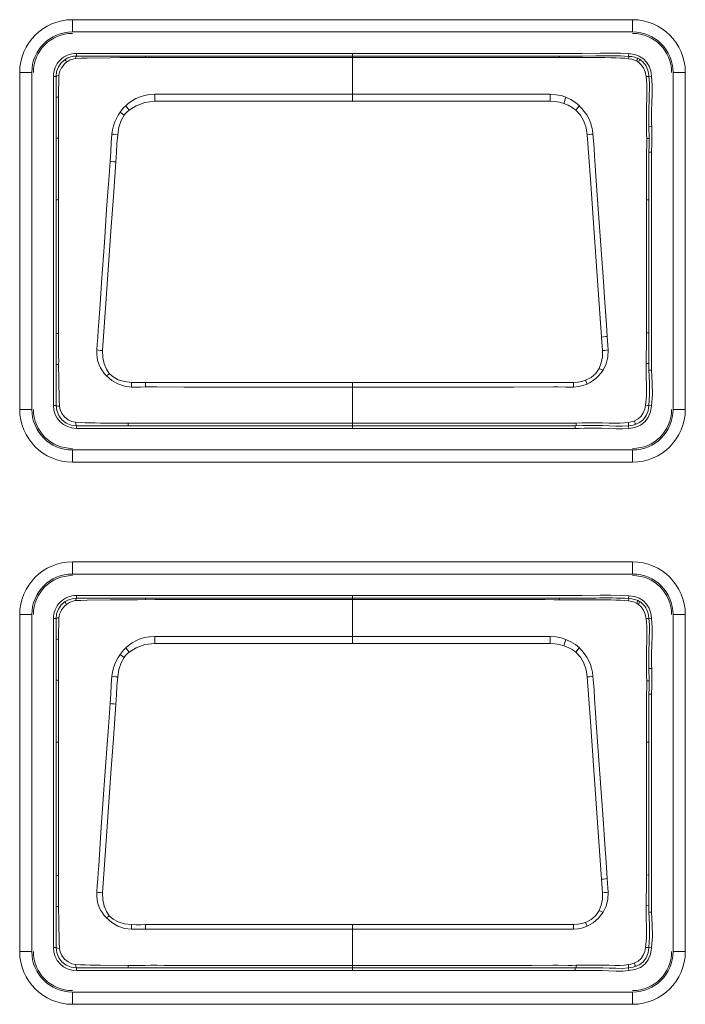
# Model space of a CAD drawing. Header units: millimetres. Extents: x 3925 to 5043, y -86 to 778.
# Tile 94 of 256: x 4301.56 to 4305.66, y 10.78 to 16.84. Entities that reach past the tile are written whole.
import ezdxf

# ---------------------------------------------------------------- set-up
doc = ezdxf.new("R2010")
doc.units = ezdxf.units.MM
doc.header["$LTSCALE"] = 46.255
doc.layers.add('A70-LETO-KEYDXF_CONTINUOUS_LINE', color=7, linetype='CONTINUOUS')
doc.layers.add('H30K-REAR-CODXF_CONTINUOUS_LINE', color=7, linetype='CONTINUOUS')

msp = doc.modelspace()

# ---------------------------------------------------------------- linework, layer by layer
at = {"layer": 'A70-LETO-KEYDXF_CONTINUOUS_LINE', "color": 7, "linetype": 'Continuous', "lineweight": 0}
for p, q in [((4301.9089, 16.614), (4301.9089, 16.6306)), ((4301.9089, 16.6306), (4304.3806, 16.6306)), ((4302.3336, 16.6051), (4302.3339, 16.6139)), ((4303.6088, 16.6306), (4303.6088, 16.3791)), ((4304.3806, 16.6306), (4304.4458, 16.6306)), ((4304.881, 16.6136), (4304.8811, 16.6048)), ((4305.3101, 16.6289), (4305.3087, 16.6123)), ((4302.558, 16.6053), (4304.7958, 16.6052)), ((4304.7958, 16.6052), (4304.8498, 16.6051)), ((4301.7668, 16.4886), (4301.7668, 14.4636)), ((4301.7668, 16.4886), (4301.7834, 16.4886)), ((4301.7835, 16.1088), (4301.7834, 16.4886)), ((4305.4342, 16.4886), (4305.4508, 16.4905)), ((4302.4157, 16.3794), (4302.3909, 16.379)), ((4302.3923, 16.336), (4302.3909, 16.379)), ((4302.5989, 16.3792), (4302.4917, 16.3791)), ((4302.9384, 16.379), (4302.5989, 16.3792)), ((4303.0074, 16.3791), (4302.9384, 16.379)), ((4303.153, 16.3791), (4303.0074, 16.3791)), ((4303.4324, 16.3791), (4303.153, 16.3791)), ((4303.6529, 16.3791), (4303.4324, 16.3791)), ((4303.6088, 16.3791), (4303.6088, 16.336)), ((4303.7851, 16.3791), (4303.6529, 16.3791)), ((4304.3457, 16.379), (4304.2791, 16.379)), ((4304.7511, 16.3791), (4304.3457, 16.379)), ((4304.8268, 16.379), (4304.8254, 16.336)), ((4302.2332, 16.2811), (4302.2123, 16.3081)), ((4302.3923, 16.336), (4304.8254, 16.336)), ((4304.9095, 16.322), (4304.9227, 16.3609)), ((4304.9845, 16.2811), (4305.0053, 16.3082)), ((4301.7982, 16.2562), (4301.7981, 16.163)), ((4302.2035, 16.2501), (4302.1784, 16.2685)), ((4301.7981, 16.163), (4301.798, 16.0283)), ((4305.4507, 16.1815), (4305.4341, 16.1813)), ((4301.798, 16.1089), (4301.7835, 16.1088)), ((4301.7835, 14.7163), (4301.7835, 16.1088)), ((4305.4196, 16.0018), (4305.4202, 16.0852)), ((4305.4202, 16.0852), (4305.4202, 16.1056)), ((4305.4347, 16.1055), (4305.4202, 16.1056)), ((4301.798, 16.0283), (4301.7977, 15.7563)), ((4305.4196, 15.9343), (4305.4196, 16.0018)), ((4305.4508, 16.0225), (4305.4341, 16.0226)), ((4305.42, 15.728), (4305.4196, 15.9343)), ((4305.4342, 15.728), (4305.4339, 15.926)), ((4305.1076, 15.8768), (4305.1184, 15.7296)), ((4305.4508, 15.8232), (4305.4509, 15.2244)), ((4301.7977, 15.729), (4301.7835, 15.729)), ((4301.7977, 15.7563), (4301.7977, 15.729)), ((4301.7977, 15.729), (4301.7978, 15.1812)), ((4305.1184, 15.7296), (4305.1381, 15.4489)), ((4305.42, 15.4948), (4305.42, 15.728)), ((4305.4342, 15.728), (4305.42, 15.728)), ((4305.4342, 15.6581), (4305.4342, 15.728)), ((4302.0808, 15.4654), (4302.095, 15.6687)), ((4302.0633, 15.2201), (4302.0808, 15.4654)), ((4305.4509, 15.2244), (4305.4506, 14.9994)), ((4305.4192, 14.8631), (4305.4192, 14.998)), ((4305.4506, 14.9994), (4305.4507, 14.9355)), ((4305.172, 14.9592), (4305.1773, 14.8885)), ((4305.4341, 14.9104), (4305.4192, 14.9102)), ((4305.4507, 14.9355), (4305.4509, 14.8833)), ((4301.7985, 14.9062), (4301.7835, 14.9062)), ((4301.7982, 14.8603), (4301.7985, 14.9062)), ((4305.419, 14.8473), (4305.4192, 14.8631)), ((4305.417, 14.7213), (4305.4173, 14.7527)), ((4305.4173, 14.7527), (4305.4178, 14.7842)), ((4301.7834, 14.4636), (4301.7835, 14.7163)), ((4301.7994, 14.7163), (4301.7835, 14.7163)), ((4301.7994, 14.7163), (4301.8004, 14.622)), ((4305.4329, 14.7216), (4305.417, 14.7213)), ((4305.4501, 14.6811), (4305.4334, 14.6807)), ((4305.0437, 14.6185), (4305.0532, 14.5946)), ((4302.2487, 14.6047), (4302.2476, 14.5767)), ((4302.3338, 14.605), (4302.334, 14.577)), ((4303.4406, 14.5767), (4303.7927, 14.5767)), ((4303.6088, 14.6047), (4303.6088, 14.3382)), ((4303.7927, 14.5767), (4304.4752, 14.5767)), ((4304.4752, 14.5767), (4304.5997, 14.5765)), ((4304.5997, 14.5765), (4304.8475, 14.5771)), ((4304.8475, 14.5771), (4304.8734, 14.5771)), ((4304.9701, 14.5767), (4304.9689, 14.6047)), ((4301.7834, 14.4636), (4301.7668, 14.4636)), ((4305.4507, 14.4614), (4305.4343, 14.4635)), ((4301.9088, 14.3381), (4303.7524, 14.3382)), ((4301.9088, 14.3216), (4301.9088, 14.3381)), ((4301.9088, 14.3216), (4304.0927, 14.3216)), ((4302.9475, 14.3542), (4302.5592, 14.354)), ((4303.4482, 14.3542), (4302.9475, 14.3542)), ((4303.6088, 14.3382), (4303.6088, 14.3216)), ((4303.7524, 14.3382), (4304.3104, 14.3383)), ((4304.0927, 14.3216), (4304.439, 14.3216)), ((4304.3104, 14.3383), (4304.6619, 14.3381)), ((4304.439, 14.3216), (4304.6808, 14.3215)), ((4304.6619, 14.3381), (4304.8026, 14.3384)), ((4304.6808, 14.3215), (4304.811, 14.3217)), ((4304.811, 14.3217), (4304.8793, 14.3217)), ((4304.9796, 14.3384), (4305.0277, 14.3392)), ((4304.9799, 14.3217), (4304.9796, 14.3384)), ((4304.9862, 14.3545), (4304.9864, 14.3385)), ((4305.3089, 14.3382), (4305.3108, 14.3217)), ((4301.9089, 13.2765), (4301.9089, 13.2931)), ((4301.9089, 13.2931), (4304.3806, 13.2931)), ((4302.3336, 13.2676), (4302.3339, 13.2764)), ((4303.6088, 13.2931), (4303.6088, 13.0416)), ((4304.3806, 13.2931), (4304.4458, 13.2931)), ((4304.881, 13.2761), (4304.8811, 13.2673)), ((4304.881, 13.2761), (4304.939, 13.2759)), ((4305.3101, 13.2914), (4305.3087, 13.2748)), ((4302.5578, 13.2678), (4304.7958, 13.2677)), ((4304.7958, 13.2677), (4304.8498, 13.2676)), ((4305.4342, 13.1511), (4305.4508, 13.153)), ((4301.7668, 13.1511), (4301.7668, 11.1261)), ((4301.7668, 13.1511), (4301.7834, 13.1511)), ((4301.7835, 12.7713), (4301.7834, 13.1511)), ((4302.4157, 13.0419), (4302.3909, 13.0415)), ((4302.3923, 12.9985), (4302.3909, 13.0415)), ((4302.5989, 13.0417), (4302.4917, 13.0416)), ((4302.9384, 13.0415), (4302.5989, 13.0417)), ((4303.0074, 13.0416), (4302.9384, 13.0415)), ((4303.153, 13.0416), (4303.0074, 13.0416)), ((4303.4324, 13.0416), (4303.153, 13.0416)), ((4303.6529, 13.0416), (4303.4324, 13.0416)), ((4303.6088, 13.0416), (4303.6088, 12.9985)), ((4303.7851, 13.0416), (4303.6529, 13.0416)), ((4304.3457, 13.0415), (4304.2791, 13.0415)), ((4304.7511, 13.0416), (4304.3457, 13.0415)), ((4304.8268, 13.0415), (4304.8254, 12.9985)), ((4302.3923, 12.9985), (4304.8254, 12.9985)), ((4304.9095, 12.9845), (4304.9227, 13.0234)), ((4304.9845, 12.9436), (4305.0053, 12.9707)), ((4301.7982, 12.9187), (4301.7981, 12.8255)), ((4302.2035, 12.9126), (4302.1784, 12.931)), ((4302.2332, 12.9436), (4302.2123, 12.9706)), ((4301.7981, 12.8255), (4301.798, 12.6908)), ((4305.4507, 12.844), (4305.4341, 12.8438)), ((4301.798, 12.7714), (4301.7835, 12.7713)), ((4301.7835, 11.3788), (4301.7835, 12.7713)), ((4305.4196, 12.6643), (4305.4202, 12.7477)), ((4305.4202, 12.7477), (4305.4202, 12.7681)), ((4305.4347, 12.768), (4305.4202, 12.7681)), ((4301.798, 12.6908), (4301.7977, 12.4188)), ((4305.4508, 12.685), (4305.4341, 12.6851)), ((4305.4196, 12.5968), (4305.4196, 12.6643)), ((4305.42, 12.3905), (4305.4196, 12.5968)), ((4305.4342, 12.3905), (4305.4339, 12.5885)), ((4305.1076, 12.5393), (4305.1184, 12.3921)), ((4305.4508, 12.4857), (4305.4509, 11.8869)), ((4301.7977, 12.3915), (4301.7835, 12.3915)), ((4301.7977, 12.4188), (4301.7977, 12.3915)), ((4301.7977, 12.3915), (4301.7978, 11.8437)), ((4302.0787, 12.0981), (4302.0984, 12.3791)), ((4305.1184, 12.3921), (4305.1381, 12.1114)), ((4305.42, 12.1573), (4305.42, 12.3905)), ((4305.4342, 12.3905), (4305.42, 12.3905)), ((4305.4342, 12.3206), (4305.4342, 12.3905)), ((4302.0622, 11.8672), (4302.0787, 12.0981)), ((4305.4509, 11.8869), (4305.4506, 11.6619)), ((4302.0553, 11.7667), (4302.0622, 11.8672)), ((4305.4192, 11.5256), (4305.4192, 11.6605)), ((4305.4506, 11.6619), (4305.4507, 11.598)), ((4305.172, 11.6217), (4305.1773, 11.551)), ((4305.4507, 11.598), (4305.4509, 11.5458)), ((4301.7985, 11.5687), (4301.7835, 11.5687)), ((4305.419, 11.5098), (4305.4192, 11.5256)), ((4305.4341, 11.5729), (4305.4192, 11.5727)), ((4301.7994, 11.3788), (4301.7995, 11.4194)), ((4305.417, 11.3838), (4305.4173, 11.4152)), ((4305.4173, 11.4152), (4305.4178, 11.4467)), ((4301.7834, 11.1261), (4301.7835, 11.3788)), ((4301.7994, 11.3788), (4301.7835, 11.3788)), ((4301.7994, 11.3788), (4301.8004, 11.2845)), ((4305.4329, 11.3841), (4305.417, 11.3838)), ((4305.4501, 11.3436), (4305.4334, 11.3432)), ((4305.0437, 11.281), (4305.0532, 11.2571)), ((4302.2487, 11.2672), (4302.2476, 11.2392)), ((4302.3338, 11.2675), (4302.334, 11.2395)), ((4303.4406, 11.2392), (4303.7927, 11.2392)), ((4303.6088, 11.2672), (4303.6088, 11.0007)), ((4303.7927, 11.2392), (4304.4752, 11.2392)), ((4304.4752, 11.2392), (4304.5997, 11.239)), ((4304.5997, 11.239), (4304.8475, 11.2396)), ((4304.8475, 11.2396), (4304.8734, 11.2396)), ((4304.9701, 11.2392), (4304.9689, 11.2672)), ((4301.7834, 11.1261), (4301.7668, 11.1261)), ((4305.4507, 11.1239), (4305.4343, 11.126)), ((4301.9088, 11.0006), (4303.7536, 11.0007)), ((4301.9088, 10.9841), (4301.9088, 11.0006)), ((4301.9088, 10.9841), (4304.0927, 10.9841)), ((4302.7657, 11.0167), (4302.5567, 11.0165)), ((4303.6088, 11.0167), (4302.7657, 11.0167)), ((4304.6037, 11.0166), (4303.6088, 11.0167)), ((4303.6088, 11.0007), (4303.6088, 10.9841)), ((4303.7536, 11.0007), (4304.3121, 11.0008)), ((4304.0927, 10.9841), (4304.439, 10.9841)), ((4304.439, 10.9841), (4304.6808, 10.984)), ((4304.7139, 11.0167), (4304.6037, 11.0166)), ((4304.6068, 11.0006), (4304.7157, 11.0007)), ((4304.6808, 10.984), (4304.811, 10.9842)), ((4304.811, 10.9842), (4304.8793, 10.9842)), ((4304.9796, 11.0009), (4305.0277, 11.0017)), ((4304.9799, 10.9842), (4304.9796, 11.0009)), ((4304.9862, 11.017), (4304.9864, 11.001)), ((4305.3089, 11.0007), (4305.3108, 10.9842))]:
    msp.add_line(p, q, dxfattribs=at)
for points in [[(4301.9089, 16.614), (4301.8916, 16.6128), (4301.8739, 16.609), (4301.8563, 16.6024), (4301.8393, 16.5929)], [(4301.9089, 16.614), (4301.9071, 16.6121), (4301.9054, 16.607), (4301.9039, 16.5991)], [(4304.939, 16.6134), (4304.8492, 16.6137), (4301.9089, 16.614)], [(4304.4458, 16.6306), (4304.8324, 16.6306), (4304.9333, 16.6302)], [(4304.9333, 16.6302), (4304.9761, 16.6303), (4305.0235, 16.6307)], [(4304.939, 16.6134), (4304.9679, 16.6135), (4304.9968, 16.6137), (4305.0242, 16.6139), (4305.1067, 16.6153)], [(4305.0235, 16.6307), (4305.1344, 16.6323), (4305.199, 16.6325), (4305.2584, 16.6313), (4305.3101, 16.6289)], [(4305.1067, 16.6153), (4305.1326, 16.6156), (4305.1586, 16.6158), (4305.1846, 16.6158), (4305.2107, 16.6156), (4305.2348, 16.6152), (4305.2589, 16.6146), (4305.2831, 16.6138), (4305.3087, 16.6123)], [(4305.3087, 16.6123), (4305.3092, 16.6105), (4305.3094, 16.6055), (4305.3093, 16.5978)], [(4305.3624, 16.6014), (4305.3461, 16.6067), (4305.3281, 16.6103), (4305.3087, 16.6123)], [(4305.3101, 16.6289), (4305.3448, 16.6242), (4305.3749, 16.614), (4305.4001, 16.5975), (4305.4199, 16.5772), (4305.4355, 16.5524), (4305.4455, 16.5228), (4305.4508, 16.4905)], [(4301.8393, 16.5929), (4301.8155, 16.5724), (4301.7979, 16.547), (4301.787, 16.5184), (4301.7835, 16.4886)], [(4301.8016, 16.4939), (4301.8028, 16.5044), (4301.8057, 16.5162), (4301.8107, 16.5289), (4301.818, 16.5423), (4301.8266, 16.5545), (4301.8365, 16.5654), (4301.8483, 16.5756)], [(4301.8393, 16.5929), (4301.84, 16.5905), (4301.843, 16.5846), (4301.8483, 16.5756)], [(4301.8483, 16.5756), (4301.8673, 16.5878), (4301.886, 16.5957), (4301.9039, 16.5991)], [(4301.9745, 16.6014), (4301.9372, 16.6007), (4301.9039, 16.5991)], [(4302.2334, 16.6046), (4302.1754, 16.6041), (4302.1166, 16.6034), (4301.9745, 16.6014)], [(4302.2334, 16.6046), (4302.3922, 16.6053), (4302.4184, 16.6053), (4302.4477, 16.6054), (4302.4807, 16.6052), (4302.558, 16.6053)], [(4305.3093, 16.5978), (4305.2859, 16.6004), (4305.2597, 16.6019), (4305.2308, 16.6031), (4305.1987, 16.604), (4305.163, 16.6046), (4305.1235, 16.6048), (4305.0797, 16.6047), (4305.0318, 16.6044), (4304.9793, 16.6043), (4304.9272, 16.6045), (4304.8498, 16.6051)], [(4305.3594, 16.582), (4305.3446, 16.589), (4305.3278, 16.5942), (4305.3093, 16.5978)], [(4305.3594, 16.582), (4305.362, 16.5918), (4305.3631, 16.5985), (4305.3624, 16.6014)], [(4305.3594, 16.582), (4305.3627, 16.58), (4305.3659, 16.5779), (4305.3692, 16.5757)], [(4305.3624, 16.6014), (4305.3676, 16.5992), (4305.3725, 16.5966), (4305.3772, 16.5939)], [(4305.3692, 16.5757), (4305.374, 16.5849), (4305.3767, 16.5911), (4305.3772, 16.5939)], [(4305.3692, 16.5757), (4305.3859, 16.5606), (4305.4005, 16.5407), (4305.4108, 16.5161), (4305.4167, 16.4876)], [(4305.4342, 16.4886), (4305.4314, 16.5089), (4305.4273, 16.5265), (4305.4221, 16.5417), (4305.4154, 16.5549), (4305.4069, 16.567), (4305.3973, 16.5775), (4305.3871, 16.5868), (4305.3772, 16.5939)], [(4301.8016, 16.4939), (4301.792, 16.4924), (4301.7858, 16.4906), (4301.7834, 16.4886)], [(4301.8016, 16.4939), (4301.8001, 16.4522), (4301.7992, 16.4078), (4301.7986, 16.3608)], [(4305.4342, 16.4886), (4305.432, 16.4887), (4305.4261, 16.4884), (4305.4167, 16.4876)], [(4305.4167, 16.4876), (4305.4194, 16.465), (4305.4212, 16.4395), (4305.4218, 16.4112), (4305.4214, 16.38), (4305.4202, 16.3456), (4305.4191, 16.3075), (4305.4185, 16.266), (4305.4188, 16.2262), (4305.4197, 16.1604)], [(4305.4342, 16.4886), (4305.4371, 16.4495), (4305.4374, 16.4116), (4305.4363, 16.3723), (4305.4347, 16.3345), (4305.4336, 16.2962), (4305.4333, 16.2578), (4305.4336, 16.2197)], [(4305.4508, 16.4905), (4305.4541, 16.4344), (4305.4532, 16.3798), (4305.4511, 16.3273), (4305.4501, 16.2751), (4305.4502, 16.2259)], [(4302.3909, 16.379), (4302.3582, 16.3765), (4302.3285, 16.3713), (4302.3011, 16.3632), (4302.2753, 16.3522), (4302.2512, 16.3386), (4302.2299, 16.3234), (4302.2123, 16.3081)], [(4302.4917, 16.3791), (4302.4666, 16.3791), (4302.4157, 16.3794)], [(4304.2791, 16.379), (4304.21, 16.3791), (4303.7851, 16.3791)], [(4304.8268, 16.379), (4304.802, 16.3794), (4304.7511, 16.3791)], [(4304.8268, 16.379), (4304.8618, 16.3763), (4304.8938, 16.3702), (4304.9227, 16.3609)], [(4301.7986, 16.3608), (4301.7906, 16.3611), (4301.7855, 16.3616), (4301.7835, 16.362)], [(4301.7986, 16.3608), (4301.7984, 16.3246), (4301.7984, 16.289), (4301.7982, 16.2562)], [(4302.2123, 16.3081), (4302.2011, 16.2965), (4302.1895, 16.283), (4302.1784, 16.2685)], [(4302.2331, 16.281), (4302.2765, 16.3086), (4302.33, 16.3282), (4302.3923, 16.336)], [(4304.9096, 16.3219), (4304.8838, 16.3292), (4304.8557, 16.3338), (4304.8254, 16.336)], [(4304.9845, 16.2811), (4304.9611, 16.2975), (4304.936, 16.3112), (4304.9096, 16.3219)], [(4304.9227, 16.3609), (4304.9534, 16.3463), (4304.981, 16.3286), (4305.0056, 16.3079)], [(4305.0897, 16.1337), (4305.0863, 16.159), (4305.0811, 16.1829), (4305.0737, 16.2057), (4305.0634, 16.229), (4305.0508, 16.2517), (4305.036, 16.273), (4305.0205, 16.2921), (4305.0053, 16.3082)], [(4302.1279, 16.1337), (4302.1315, 16.1592), (4302.1373, 16.1854), (4302.145, 16.2084), (4302.155, 16.2305), (4302.1658, 16.2496), (4302.1784, 16.2685)], [(4302.1632, 16.1293), (4302.171, 16.1761), (4302.1847, 16.2167), (4302.2035, 16.25)], [(4302.2035, 16.25), (4302.212, 16.2609), (4302.2219, 16.2712), (4302.2331, 16.281)], [(4304.9845, 16.2811), (4305.0134, 16.2511), (4305.0341, 16.2141), (4305.0476, 16.173), (4305.0545, 16.1293)], [(4305.4347, 16.1055), (4305.4346, 16.1305), (4305.4344, 16.1558), (4305.4336, 16.2197)], [(4305.4508, 16.0225), (4305.4512, 16.0756), (4305.4514, 16.1015), (4305.4513, 16.1275), (4305.4511, 16.1545), (4305.4502, 16.2259)], [(4302.1163, 15.966), (4302.1198, 16.0257), (4302.1233, 16.0817), (4302.1279, 16.1337)], [(4302.1631, 16.1293), (4302.1503, 16.1307), (4302.1383, 16.1323), (4302.1279, 16.1338)], [(4302.1632, 16.1293), (4302.1585, 16.0755), (4302.1551, 16.02), (4302.1518, 15.9629)], [(4305.0897, 16.1337), (4305.0795, 16.1323), (4305.0675, 16.1308), (4305.0545, 16.1293)], [(4305.142, 14.8843), (4305.1176, 15.2328), (4305.0945, 15.5566), (4305.0733, 15.8554), (4305.0545, 16.1293)], [(4305.0897, 16.1337), (4305.0934, 16.0935), (4305.0964, 16.048), (4305.0995, 15.9972), (4305.1031, 15.9403), (4305.1076, 15.8768)], [(4305.4197, 16.1604), (4305.42, 16.1325), (4305.4202, 16.1056)], [(4305.4339, 15.926), (4305.434, 15.9764), (4305.4347, 16.1055)], [(4305.4508, 16.0225), (4305.4506, 15.9809), (4305.4506, 15.9339), (4305.4508, 15.8232)], [(4302.095, 15.6687), (4302.1029, 15.7786), (4302.1102, 15.8774), (4302.1163, 15.966)], [(4302.1519, 15.9629), (4302.1389, 15.9638), (4302.1268, 15.9649), (4302.1163, 15.966)], [(4302.1518, 15.9629), (4302.1367, 15.7498), (4302.1218, 15.5368)], [(4305.434, 14.9734), (4305.434, 15.1068), (4305.4342, 15.6581)], [(4302.1218, 15.5368), (4302.0942, 15.1496), (4302.0824, 14.9755), (4302.0693, 14.8015)], [(4305.4192, 14.998), (4305.4197, 15.1833), (4305.4198, 15.2807), (4305.42, 15.4948)], [(4305.1381, 15.4489), (4305.154, 15.2258), (4305.1609, 15.1261), (4305.172, 14.9592)], [(4302.0542, 15.0877), (4302.0585, 15.1511), (4302.0633, 15.2201)], [(4301.7978, 15.1812), (4301.798, 15.0831), (4301.7983, 14.9946), (4301.7986, 14.9062)], [(4302.0343, 14.8046), (4302.0367, 14.8414), (4302.0401, 14.8822), (4302.0434, 14.9271), (4302.0468, 14.9762), (4302.0542, 15.0877)], [(4305.4341, 14.8419), (4305.4343, 14.8639), (4305.434, 14.9734)], [(4301.7994, 14.7163), (4301.7996, 14.7395), (4301.7995, 14.7616), (4301.7991, 14.7809), (4301.799, 14.8008), (4301.7986, 14.8221), (4301.7985, 14.8413), (4301.7982, 14.8603)], [(4305.142, 14.8843), (4305.1548, 14.8854), (4305.1667, 14.8869), (4305.1771, 14.8885)], [(4305.1484, 14.8015), (4305.1467, 14.8285), (4305.142, 14.8843)], [(4305.1833, 14.8046), (4305.1818, 14.8319), (4305.1771, 14.8885)], [(4305.4509, 14.8833), (4305.4509, 14.8609), (4305.4507, 14.8384), (4305.4499, 14.786)], [(4302.0941, 14.6458), (4302.0807, 14.6608), (4302.0691, 14.6765), (4302.0581, 14.6944), (4302.049, 14.7133), (4302.0415, 14.7344), (4302.0366, 14.7566), (4302.0343, 14.7809), (4302.0343, 14.8046)], [(4302.0693, 14.8015), (4302.0566, 14.8022), (4302.0447, 14.8033), (4302.0343, 14.8046)], [(4302.1114, 14.6597), (4302.0935, 14.6858), (4302.0794, 14.7187), (4302.0709, 14.7574), (4302.0693, 14.8015)], [(4305.1484, 14.8015), (4305.1473, 14.7616), (4305.1401, 14.7246), (4305.1271, 14.6917)], [(4305.1834, 14.8046), (4305.1731, 14.8033), (4305.1612, 14.8023), (4305.1484, 14.8015)], [(4305.1513, 14.6805), (4305.1709, 14.7188), (4305.1816, 14.7607), (4305.1834, 14.8046)], [(4305.4178, 14.7842), (4305.4185, 14.8156), (4305.419, 14.8473)], [(4305.4329, 14.7216), (4305.433, 14.7573), (4305.4334, 14.7891), (4305.4341, 14.8419)], [(4305.4499, 14.786), (4305.4496, 14.7546), (4305.4495, 14.7197), (4305.4501, 14.6811)], [(4305.0437, 14.6185), (4305.0779, 14.6355), (4305.1065, 14.6601), (4305.1271, 14.6917)], [(4305.1513, 14.6805), (4305.1383, 14.6624), (4305.1231, 14.6453), (4305.1069, 14.63), (4305.0898, 14.6164), (4305.072, 14.6046), (4305.0532, 14.5946)], [(4305.127, 14.6916), (4305.1355, 14.6875), (4305.1437, 14.6838), (4305.1513, 14.6805)], [(4305.4134, 14.4649), (4305.4193, 14.5212), (4305.4199, 14.5827), (4305.418, 14.6494), (4305.417, 14.7213)], [(4305.4336, 14.6807), (4305.4332, 14.6945), (4305.433, 14.7081), (4305.4329, 14.7216)], [(4305.4334, 14.6807), (4305.4366, 14.603), (4305.4385, 14.5304), (4305.4343, 14.4635)], [(4305.4501, 14.6811), (4305.4532, 14.6032), (4305.4551, 14.5307), (4305.4507, 14.4614)], [(4301.8004, 14.622), (4301.8012, 14.5794), (4301.8023, 14.5359), (4301.8035, 14.4973), (4301.8051, 14.4581)], [(4302.2476, 14.5767), (4302.2043, 14.5816), (4302.1632, 14.5953), (4302.1264, 14.6174), (4302.0941, 14.6458)], [(4302.1114, 14.6597), (4302.1055, 14.6547), (4302.0998, 14.65), (4302.0943, 14.6456)], [(4302.2487, 14.6047), (4302.2049, 14.6098), (4302.1666, 14.6214), (4302.135, 14.6386), (4302.1114, 14.6597)], [(4305.0437, 14.6185), (4305.0206, 14.6114), (4304.9956, 14.6069), (4304.9689, 14.6047)], [(4302.2476, 14.5767), (4302.2756, 14.5762), (4302.3044, 14.5765), (4302.334, 14.577)], [(4302.2487, 14.6047), (4302.2764, 14.6042), (4302.3047, 14.6045), (4302.3338, 14.605)], [(4304.9689, 14.6047), (4302.9032, 14.6048), (4302.6988, 14.6046), (4302.509, 14.6046), (4302.3338, 14.605)], [(4302.334, 14.577), (4302.4045, 14.577), (4302.5711, 14.5765)], [(4302.5711, 14.5765), (4302.6668, 14.5765), (4302.7709, 14.5767)], [(4302.7709, 14.5767), (4303.0072, 14.5767), (4303.4406, 14.5767)], [(4304.8734, 14.5771), (4304.9225, 14.5764), (4304.947, 14.5763), (4304.9701, 14.5767)], [(4305.0532, 14.5946), (4305.0277, 14.5852), (4304.9998, 14.5792), (4304.9701, 14.5767)], [(4301.7834, 14.4636), (4301.7876, 14.4314), (4301.8001, 14.401), (4301.8201, 14.3748), (4301.8464, 14.3548), (4301.8767, 14.3423), (4301.9088, 14.3382)], [(4301.8051, 14.4581), (4301.7937, 14.4596), (4301.7862, 14.4615), (4301.7834, 14.4636)], [(4301.8051, 14.4581), (4301.8093, 14.4365), (4301.8199, 14.4138), (4301.8364, 14.3928), (4301.8572, 14.3757), (4301.8804, 14.3642), (4301.9032, 14.3594)], [(4305.4507, 14.4614), (4305.4436, 14.4231), (4305.4299, 14.389), (4305.4089, 14.3618), (4305.3816, 14.3417), (4305.3483, 14.3284), (4305.3108, 14.3217)], [(4305.4134, 14.4649), (4305.4079, 14.4402), (4305.399, 14.4168), (4305.3855, 14.3963), (4305.3677, 14.3804), (4305.3457, 14.3688)], [(4305.3499, 14.3462), (4305.3758, 14.3576), (4305.3993, 14.3755), (4305.4175, 14.4007), (4305.4285, 14.4308), (4305.4343, 14.4635)], [(4305.4343, 14.4635), (4305.4316, 14.4634), (4305.4245, 14.4639), (4305.4134, 14.4649)], [(4305.3082, 14.3587), (4305.3225, 14.3615), (4305.3353, 14.3651), (4305.3468, 14.3692)], [(4305.3457, 14.3688), (4305.348, 14.3597), (4305.3495, 14.3527), (4305.3501, 14.3481), (4305.3499, 14.3462)], [(4301.9032, 14.3594), (4301.9048, 14.3483), (4301.9067, 14.3409), (4301.9088, 14.3381)], [(4301.9032, 14.3594), (4301.9333, 14.3577), (4301.9629, 14.3564), (4301.9945, 14.3556), (4302.0251, 14.3552), (4302.0577, 14.3549), (4302.2268, 14.3542)], [(4302.5592, 14.354), (4302.5026, 14.3542), (4302.452, 14.3541), (4302.407, 14.3544), (4302.3671, 14.3544), (4302.3315, 14.3541), (4302.3, 14.354), (4302.2723, 14.3538), (4302.2481, 14.3539), (4302.2268, 14.3542)], [(4302.2274, 14.3382), (4302.2272, 14.3402), (4302.227, 14.3456), (4302.2268, 14.3542)], [(4304.6855, 14.3541), (4304.5751, 14.3541), (4304.5121, 14.3542), (4303.4482, 14.3542)], [(4304.9386, 14.3541), (4304.8838, 14.3543), (4304.8515, 14.3545), (4304.6855, 14.3541)], [(4304.8026, 14.3384), (4304.8406, 14.3385), (4304.8748, 14.3384), (4304.9325, 14.3381)], [(4304.8793, 14.3217), (4304.9347, 14.3214), (4304.9582, 14.3215), (4304.9799, 14.3216)], [(4304.9325, 14.3381), (4304.9569, 14.3381), (4304.9796, 14.3384)], [(4304.9862, 14.3545), (4304.9626, 14.3542), (4304.9386, 14.3541)], [(4305.3108, 14.3217), (4305.2741, 14.3192), (4305.2332, 14.3193), (4305.1882, 14.3211), (4305.1433, 14.3226), (4305.103, 14.323), (4305.067, 14.323), (4305.0347, 14.3226), (4305.0057, 14.3221), (4304.9799, 14.3216)], [(4305.3082, 14.3587), (4305.2829, 14.3552), (4305.2544, 14.3537), (4305.2225, 14.3536), (4305.1871, 14.3547), (4305.1481, 14.3557), (4305.1046, 14.3561), (4305.0602, 14.3558), (4305.0209, 14.3552), (4304.9862, 14.3545)], [(4305.3089, 14.3382), (4305.2683, 14.3356), (4305.2299, 14.3361), (4305.1892, 14.3378), (4305.1498, 14.3391), (4305.1093, 14.3396), (4305.0686, 14.3396), (4305.0277, 14.3392)], [(4305.3082, 14.3587), (4305.309, 14.3479), (4305.3092, 14.3409), (4305.3089, 14.3382)], [(4305.3499, 14.3462), (4305.3369, 14.3427), (4305.3232, 14.3401), (4305.3089, 14.3382)], [(4301.9089, 13.2765), (4301.8916, 13.2753), (4301.874, 13.2715), (4301.8563, 13.2649), (4301.8393, 13.2554)], [(4301.9089, 13.2765), (4301.9071, 13.2746), (4301.9054, 13.2695), (4301.9039, 13.2616)], [(4304.881, 13.2761), (4304.849, 13.2762), (4301.9089, 13.2765)], [(4304.4458, 13.2931), (4304.8324, 13.2931), (4304.9333, 13.2927)], [(4304.9333, 13.2927), (4304.9761, 13.2928), (4305.0235, 13.2932)], [(4304.939, 13.2759), (4304.9679, 13.276), (4304.9968, 13.2762), (4305.0242, 13.2764), (4305.1067, 13.2778)], [(4305.0235, 13.2932), (4305.1344, 13.2948), (4305.199, 13.295), (4305.2584, 13.2938), (4305.3101, 13.2914)], [(4305.1067, 13.2778), (4305.1326, 13.2781), (4305.1586, 13.2783), (4305.1846, 13.2783), (4305.2107, 13.2781), (4305.2348, 13.2777), (4305.2589, 13.2771), (4305.2831, 13.2763), (4305.3087, 13.2748)], [(4305.3087, 13.2748), (4305.3092, 13.273), (4305.3094, 13.268), (4305.3093, 13.2603)], [(4305.3624, 13.2639), (4305.3461, 13.2692), (4305.3281, 13.2728), (4305.3087, 13.2748)], [(4305.3101, 13.2914), (4305.3448, 13.2867), (4305.3749, 13.2765), (4305.4001, 13.26), (4305.4199, 13.2397), (4305.4355, 13.2149), (4305.4455, 13.1853), (4305.4508, 13.153)], [(4301.8393, 13.2554), (4301.8155, 13.2349), (4301.7979, 13.2095), (4301.787, 13.1809), (4301.7835, 13.1511)], [(4301.8016, 13.1564), (4301.8028, 13.1669), (4301.8057, 13.1787), (4301.8107, 13.1914), (4301.818, 13.2048), (4301.8266, 13.217), (4301.8365, 13.2279), (4301.8483, 13.2381)], [(4301.8393, 13.2554), (4301.84, 13.253), (4301.843, 13.2471), (4301.8483, 13.2381)], [(4301.8483, 13.2381), (4301.8673, 13.2503), (4301.886, 13.2582), (4301.9039, 13.2616)], [(4302.1164, 13.2659), (4301.9744, 13.264), (4301.9371, 13.2632), (4301.9039, 13.2616)], [(4302.2862, 13.2674), (4302.2332, 13.2671), (4302.1751, 13.2666), (4302.1164, 13.2659)], [(4302.2862, 13.2674), (4302.3921, 13.2678), (4302.4184, 13.2678), (4302.4476, 13.2679), (4302.4805, 13.2677), (4302.5578, 13.2678)], [(4305.3093, 13.2603), (4305.2859, 13.2629), (4305.2597, 13.2644), (4305.2308, 13.2656), (4305.1987, 13.2665), (4305.163, 13.2671), (4305.1235, 13.2673), (4305.0797, 13.2672), (4305.0318, 13.2669), (4304.9793, 13.2668), (4304.9272, 13.267), (4304.8498, 13.2676)], [(4305.3594, 13.2445), (4305.3446, 13.2515), (4305.3278, 13.2567), (4305.3093, 13.2603)], [(4305.3594, 13.2445), (4305.362, 13.2543), (4305.3631, 13.261), (4305.3624, 13.2639)], [(4305.3594, 13.2445), (4305.3627, 13.2425), (4305.3659, 13.2404), (4305.3692, 13.2382)], [(4305.3624, 13.2639), (4305.3676, 13.2617), (4305.3725, 13.2591), (4305.3772, 13.2564)], [(4305.3692, 13.2382), (4305.374, 13.2474), (4305.3767, 13.2536), (4305.3772, 13.2564)], [(4305.3692, 13.2382), (4305.3859, 13.2231), (4305.4005, 13.2032), (4305.4108, 13.1786), (4305.4167, 13.1501)], [(4305.4342, 13.1511), (4305.4314, 13.1714), (4305.4273, 13.1891), (4305.4221, 13.2043), (4305.4153, 13.2175), (4305.4068, 13.2295), (4305.3972, 13.24), (4305.3871, 13.2493), (4305.3772, 13.2564)], [(4301.8016, 13.1564), (4301.792, 13.1549), (4301.7858, 13.1531), (4301.7834, 13.1511)], [(4301.8016, 13.1564), (4301.8001, 13.1147), (4301.7992, 13.0703), (4301.7986, 13.0233)], [(4305.4508, 13.153), (4305.4541, 13.0969), (4305.4532, 13.0423), (4305.4511, 12.9898), (4305.4501, 12.9376), (4305.4502, 12.8884)], [(4305.4342, 13.1511), (4305.432, 13.1512), (4305.4261, 13.1509), (4305.4167, 13.1501)], [(4305.4167, 13.1501), (4305.4194, 13.1275), (4305.4212, 13.102), (4305.4218, 13.0737), (4305.4214, 13.0425), (4305.4202, 13.0081), (4305.4191, 12.97), (4305.4185, 12.9285), (4305.4188, 12.8887), (4305.4197, 12.8229)], [(4305.4342, 13.1511), (4305.4371, 13.112), (4305.4374, 13.0741), (4305.4363, 13.0348), (4305.4347, 12.997), (4305.4336, 12.9587), (4305.4333, 12.9203), (4305.4336, 12.8822)], [(4302.3909, 13.0415), (4302.3582, 13.039), (4302.3285, 13.0338), (4302.3011, 13.0257), (4302.2753, 13.0147), (4302.2512, 13.0011), (4302.2299, 12.9859), (4302.2123, 12.9706)], [(4302.4917, 13.0416), (4302.4666, 13.0416), (4302.4157, 13.0419)], [(4304.2791, 13.0415), (4304.21, 13.0416), (4303.7851, 13.0416)], [(4304.8268, 13.0415), (4304.802, 13.0419), (4304.7511, 13.0416)], [(4304.8268, 13.0415), (4304.8618, 13.0388), (4304.8938, 13.0327), (4304.9227, 13.0234)], [(4301.7986, 13.0233), (4301.7906, 13.0236), (4301.7855, 13.0241), (4301.7835, 13.0245)], [(4301.7986, 13.0233), (4301.7984, 12.9871), (4301.7984, 12.9515), (4301.7982, 12.9187)], [(4302.2331, 12.9435), (4302.2765, 12.9711), (4302.33, 12.9907), (4302.3923, 12.9985)], [(4304.9096, 12.9844), (4304.8838, 12.9917), (4304.8557, 12.9963), (4304.8254, 12.9985)], [(4304.9845, 12.9436), (4304.9611, 12.96), (4304.936, 12.9737), (4304.9096, 12.9844)], [(4304.9227, 13.0234), (4304.9534, 13.0088), (4304.981, 12.9911), (4305.0056, 12.9704)], [(4305.0897, 12.7962), (4305.0863, 12.8215), (4305.0811, 12.8454), (4305.0737, 12.8682), (4305.0634, 12.8915), (4305.0508, 12.9142), (4305.036, 12.9355), (4305.0205, 12.9546), (4305.0053, 12.9707)], [(4302.1279, 12.7962), (4302.1315, 12.8217), (4302.1373, 12.8479), (4302.145, 12.8709), (4302.155, 12.893), (4302.1658, 12.9121), (4302.1784, 12.931)], [(4302.1632, 12.7918), (4302.171, 12.8386), (4302.1847, 12.8792), (4302.2035, 12.9125)], [(4302.2123, 12.9706), (4302.2013, 12.9592), (4302.1898, 12.9459), (4302.1784, 12.931)], [(4302.2035, 12.9125), (4302.212, 12.9234), (4302.2219, 12.9337), (4302.2331, 12.9435)], [(4304.9845, 12.9436), (4305.0134, 12.9136), (4305.0341, 12.8766), (4305.0476, 12.8355), (4305.0545, 12.7918)], [(4305.4347, 12.768), (4305.4346, 12.793), (4305.4344, 12.8183), (4305.4336, 12.8822)], [(4305.4508, 12.685), (4305.4512, 12.7381), (4305.4514, 12.764), (4305.4513, 12.79), (4305.4511, 12.817), (4305.4502, 12.8884)], [(4302.1163, 12.6285), (4302.1198, 12.6882), (4302.1233, 12.7442), (4302.1279, 12.7962)], [(4302.1631, 12.7918), (4302.1503, 12.7932), (4302.1383, 12.7948), (4302.1279, 12.7963)], [(4302.1632, 12.7918), (4302.1585, 12.738), (4302.1551, 12.6825), (4302.1518, 12.6254)], [(4305.0897, 12.7962), (4305.0795, 12.7948), (4305.0675, 12.7933), (4305.0545, 12.7918)], [(4305.142, 11.5468), (4305.1176, 11.8953), (4305.0945, 12.2191), (4305.0733, 12.5179), (4305.0545, 12.7918)], [(4305.0897, 12.7962), (4305.0934, 12.756), (4305.0964, 12.7105), (4305.0995, 12.6597), (4305.1031, 12.6028), (4305.1076, 12.5393)], [(4305.4197, 12.8229), (4305.42, 12.795), (4305.4202, 12.7681)], [(4305.4339, 12.5885), (4305.434, 12.6389), (4305.4347, 12.768)], [(4305.4508, 12.685), (4305.4506, 12.6434), (4305.4506, 12.5964), (4305.4508, 12.4857)], [(4302.0984, 12.3791), (4302.104, 12.4566), (4302.1104, 12.5426), (4302.1163, 12.6285)], [(4302.1519, 12.6254), (4302.1389, 12.6263), (4302.1268, 12.6274), (4302.1163, 12.6285)], [(4302.1518, 12.6254), (4302.1367, 12.4123), (4302.1218, 12.1993)], [(4305.434, 11.6359), (4305.434, 11.7693), (4305.4342, 12.3206)], [(4302.1218, 12.1993), (4302.0942, 11.8121), (4302.0824, 11.638), (4302.0693, 11.464)], [(4305.4192, 11.6605), (4305.4197, 11.8458), (4305.4198, 11.9432), (4305.42, 12.1573)], [(4305.1381, 12.1114), (4305.154, 11.8883), (4305.1609, 11.7886), (4305.172, 11.6217)], [(4301.7978, 11.8437), (4301.798, 11.7456), (4301.7983, 11.6571), (4301.7986, 11.5687)], [(4302.0343, 11.4671), (4302.037, 11.5076), (4302.0402, 11.5464), (4302.0433, 11.588), (4302.0462, 11.6297), (4302.0553, 11.7667)], [(4305.4341, 11.5044), (4305.4343, 11.5264), (4305.434, 11.6359)], [(4301.7995, 11.4194), (4301.799, 11.4367), (4301.799, 11.4533), (4301.7988, 11.4717), (4301.7985, 11.4907), (4301.7986, 11.508), (4301.7982, 11.526), (4301.7985, 11.5687)], [(4305.142, 11.5468), (4305.1548, 11.5479), (4305.1667, 11.5494), (4305.1771, 11.551)], [(4305.1484, 11.464), (4305.1467, 11.491), (4305.142, 11.5468)], [(4305.1833, 11.4671), (4305.1818, 11.4944), (4305.1771, 11.551)], [(4305.4509, 11.5458), (4305.4509, 11.5234), (4305.4507, 11.5009), (4305.4499, 11.4485)], [(4302.0941, 11.3083), (4302.0807, 11.3233), (4302.0691, 11.339), (4302.0581, 11.3569), (4302.049, 11.3758), (4302.0415, 11.3969), (4302.0366, 11.4191), (4302.0343, 11.4434), (4302.0343, 11.4671)], [(4302.0693, 11.464), (4302.0566, 11.4647), (4302.0447, 11.4658), (4302.0343, 11.4671)], [(4302.1114, 11.3222), (4302.0935, 11.3483), (4302.0794, 11.3812), (4302.0709, 11.4199), (4302.0693, 11.464)], [(4305.1484, 11.464), (4305.1473, 11.4241), (4305.1401, 11.3871), (4305.1271, 11.3542)], [(4305.1834, 11.4671), (4305.1731, 11.4658), (4305.1612, 11.4648), (4305.1484, 11.464)], [(4305.1513, 11.343), (4305.1709, 11.3813), (4305.1816, 11.4232), (4305.1834, 11.4671)], [(4305.4178, 11.4467), (4305.4185, 11.4781), (4305.419, 11.5098)], [(4305.4329, 11.3841), (4305.433, 11.4198), (4305.4334, 11.4516), (4305.4341, 11.5044)], [(4305.4499, 11.4485), (4305.4496, 11.4171), (4305.4495, 11.3822), (4305.4501, 11.3436)], [(4305.0437, 11.281), (4305.0779, 11.298), (4305.1065, 11.3226), (4305.1271, 11.3542)], [(4305.1513, 11.343), (4305.1383, 11.3249), (4305.1231, 11.3078), (4305.1069, 11.2925), (4305.0898, 11.2789), (4305.072, 11.2671), (4305.0532, 11.2571)], [(4305.127, 11.3541), (4305.1355, 11.35), (4305.1437, 11.3463), (4305.1513, 11.343)], [(4305.4134, 11.1274), (4305.4193, 11.1837), (4305.4199, 11.2452), (4305.418, 11.3119), (4305.417, 11.3838)], [(4305.4336, 11.3432), (4305.4332, 11.357), (4305.433, 11.3706), (4305.4329, 11.3841)], [(4305.4334, 11.3432), (4305.4366, 11.2655), (4305.4385, 11.1929), (4305.4343, 11.126)], [(4305.4501, 11.3436), (4305.4532, 11.2657), (4305.4551, 11.1932), (4305.4507, 11.1239)], [(4301.8004, 11.2845), (4301.8012, 11.2419), (4301.8023, 11.1984), (4301.8035, 11.1598), (4301.8051, 11.1206)], [(4302.2476, 11.2392), (4302.2043, 11.2441), (4302.1632, 11.2578), (4302.1264, 11.2799), (4302.0941, 11.3083)], [(4302.1114, 11.3222), (4302.1055, 11.3172), (4302.0998, 11.3125), (4302.0943, 11.3081)], [(4302.2487, 11.2672), (4302.2049, 11.2723), (4302.1666, 11.2839), (4302.135, 11.3011), (4302.1114, 11.3222)], [(4305.0437, 11.281), (4305.0206, 11.2739), (4304.9956, 11.2694), (4304.9689, 11.2672)], [(4302.2476, 11.2392), (4302.2756, 11.2387), (4302.3044, 11.239), (4302.334, 11.2395)], [(4302.2487, 11.2672), (4302.2764, 11.2667), (4302.3047, 11.267), (4302.3338, 11.2675)], [(4304.9689, 11.2672), (4302.9032, 11.2673), (4302.6988, 11.2671), (4302.509, 11.2671), (4302.3338, 11.2675)], [(4302.334, 11.2395), (4302.4045, 11.2395), (4302.5711, 11.239)], [(4302.5711, 11.239), (4302.6668, 11.239), (4302.7709, 11.2392)], [(4302.7709, 11.2392), (4303.0072, 11.2392), (4303.4406, 11.2392)], [(4304.8734, 11.2396), (4304.9225, 11.2389), (4304.947, 11.2388), (4304.9701, 11.2392)], [(4305.0532, 11.2571), (4305.0277, 11.2477), (4304.9998, 11.2417), (4304.9701, 11.2392)], [(4301.7834, 11.1261), (4301.7876, 11.0939), (4301.8001, 11.0635), (4301.8201, 11.0373), (4301.8464, 11.0173), (4301.8767, 11.0048), (4301.9088, 11.0007)], [(4301.8051, 11.1206), (4301.7937, 11.1221), (4301.7862, 11.124), (4301.7834, 11.1261)], [(4301.8051, 11.1206), (4301.8093, 11.099), (4301.8199, 11.0763), (4301.8364, 11.0553), (4301.8572, 11.0382), (4301.8804, 11.0267), (4301.9032, 11.0219)], [(4305.4507, 11.1239), (4305.4436, 11.0856), (4305.4299, 11.0515), (4305.4089, 11.0243), (4305.3816, 11.0042), (4305.3483, 10.9909), (4305.3108, 10.9842)], [(4305.4134, 11.1274), (4305.4079, 11.1027), (4305.399, 11.0793), (4305.3855, 11.0588), (4305.3677, 11.0429), (4305.3457, 11.0313)], [(4305.3499, 11.0087), (4305.3758, 11.0201), (4305.3993, 11.038), (4305.4175, 11.0632), (4305.4285, 11.0933), (4305.4343, 11.126)], [(4305.4343, 11.126), (4305.4316, 11.1259), (4305.4245, 11.1264), (4305.4134, 11.1274)], [(4305.3082, 11.0212), (4305.3225, 11.024), (4305.3353, 11.0276), (4305.3468, 11.0317)], [(4305.3457, 11.0313), (4305.348, 11.0222), (4305.3495, 11.0152), (4305.3501, 11.0106), (4305.3499, 11.0087)], [(4301.9032, 11.0219), (4301.9048, 11.0108), (4301.9067, 11.0034), (4301.9088, 11.0006)], [(4301.9032, 11.0219), (4301.9333, 11.0202), (4301.9629, 11.0189), (4301.9945, 11.0181), (4302.0251, 11.0177), (4302.0577, 11.0174), (4302.2268, 11.0167)], [(4302.5567, 11.0165), (4302.5004, 11.0167), (4302.45, 11.0166), (4302.4053, 11.0169), (4302.3657, 11.0169), (4302.3305, 11.0166), (4302.2993, 11.0165), (4302.2718, 11.0163), (4302.2478, 11.0164), (4302.2268, 11.0167)], [(4302.2274, 11.0007), (4302.2272, 11.0027), (4302.227, 11.0081), (4302.2268, 11.0167)], [(4304.3121, 11.0008), (4304.474, 11.0007), (4304.6068, 11.0006)], [(4304.9365, 11.0166), (4304.8777, 11.0169), (4304.8428, 11.017), (4304.7139, 11.0167)], [(4304.7157, 11.0007), (4304.8422, 11.001), (4304.8761, 11.0009), (4304.9335, 11.0006)], [(4304.8793, 10.9842), (4304.9347, 10.9839), (4304.9582, 10.984), (4304.9799, 10.9841)], [(4304.9335, 11.0006), (4304.9577, 11.0006), (4304.9796, 11.0009)], [(4304.9862, 11.017), (4304.9617, 11.0167), (4304.9365, 11.0166)], [(4305.3108, 10.9842), (4305.2741, 10.9817), (4305.2332, 10.9818), (4305.1882, 10.9836), (4305.1433, 10.9851), (4305.103, 10.9855), (4305.067, 10.9855), (4305.0347, 10.9851), (4305.0057, 10.9846), (4304.9799, 10.9841)], [(4305.3082, 11.0212), (4305.2829, 11.0177), (4305.2541, 11.0162), (4305.2221, 11.0161), (4305.1865, 11.0172), (4305.1472, 11.0182), (4305.1037, 11.0186), (4305.0598, 11.0183), (4305.0208, 11.0177), (4304.9862, 11.017)], [(4305.3089, 11.0007), (4305.2683, 10.9981), (4305.2299, 10.9986), (4305.1892, 11.0003), (4305.1498, 11.0016), (4305.1093, 11.0021), (4305.0686, 11.0021), (4305.0277, 11.0017)], [(4305.3082, 11.0212), (4305.309, 11.0104), (4305.3092, 11.0034), (4305.3089, 11.0007)], [(4305.3499, 11.0087), (4305.3369, 11.0052), (4305.3232, 11.0026), (4305.3089, 11.0007)]]:
    msp.add_lwpolyline(points, dxfattribs=at)
for centre, start, end in [((4301.9088, 16.4886), 89.97369, 180), ((4301.9088, 14.4636), 180, 270), ((4301.9088, 13.1511), 89.97369, 180), ((4301.9088, 11.1261), 180, 270)]:
    msp.add_arc(centre, 0.142, start, end, dxfattribs=at)
at = {"layer": 'H30K-REAR-CODXF_CONTINUOUS_LINE', "color": 7, "linetype": 'Continuous', "lineweight": 0}
for p, q in [((4301.8838, 16.8379), (4301.8838, 16.763)), ((4301.8838, 16.8379), (4305.3338, 16.8379)), ((4305.3338, 16.8379), (4305.3338, 16.763)), ((4301.8838, 16.763), (4305.3338, 16.763)), ((4301.5596, 14.4386), (4301.5596, 16.5136)), ((4301.5596, 16.5136), (4301.6345, 16.5136)), ((4301.6345, 14.4386), (4301.6345, 16.5136)), ((4305.5832, 16.5136), (4305.5832, 14.4386)), ((4305.6581, 16.5136), (4305.5832, 16.5136)), ((4305.6581, 16.5136), (4305.6581, 14.4386)), ((4301.5596, 14.4386), (4301.6345, 14.4386)), ((4305.6581, 14.4386), (4305.5832, 14.4386)), ((4301.8838, 14.1143), (4301.8838, 14.1892)), ((4305.3338, 14.1892), (4301.8838, 14.1892)), ((4305.3338, 14.1143), (4305.3338, 14.1892)), ((4305.3338, 14.1143), (4301.8838, 14.1143)), ((4301.8838, 13.5004), (4301.8838, 13.4255)), ((4301.8838, 13.5004), (4305.3338, 13.5004)), ((4305.3338, 13.5004), (4305.3338, 13.4255)), ((4301.8838, 13.4255), (4305.3338, 13.4255)), ((4301.5596, 11.1011), (4301.5596, 13.1761)), ((4301.5596, 13.1761), (4301.6345, 13.1761)), ((4301.6345, 11.1011), (4301.6345, 13.1761)), ((4305.5832, 13.1761), (4305.5832, 11.1011)), ((4305.6581, 13.1761), (4305.5832, 13.1761)), ((4305.6581, 13.1761), (4305.6581, 11.1011)), ((4301.5596, 11.1011), (4301.6345, 11.1011)), ((4305.6581, 11.1011), (4305.5832, 11.1011)), ((4301.8838, 10.7768), (4301.8838, 10.8517)), ((4305.3338, 10.8517), (4301.8838, 10.8517)), ((4305.3338, 10.7768), (4305.3338, 10.8517)), ((4305.3338, 10.7768), (4301.8838, 10.7768))]:
    msp.add_line(p, q, dxfattribs=at)
for centre, radius, start, end in [((4301.8838, 16.5136), 0.3243, 90, 180), ((4305.3338, 16.5136), 0.3243, 0, 90), ((4301.8838, 16.5136), 0.2494, 90, 180), ((4301.8838, 16.5136), 0.24, 90, 180), ((4305.3338, 16.5136), 0.2494, 0, 90), ((4305.3338, 16.5136), 0.24, 0, 90), ((4301.8838, 14.4386), 0.3243, 180, 270), ((4301.8838, 14.4386), 0.2494, 180, 270), ((4301.8838, 14.4386), 0.24, 180, 270), ((4305.3338, 14.4386), 0.3243, 270, 0), ((4305.3338, 14.4386), 0.2494, 270, 0), ((4305.3338, 14.4386), 0.24, 270, 0), ((4301.8838, 13.1761), 0.3243, 90, 180), ((4305.3338, 13.1761), 0.3243, 0, 90), ((4301.8838, 13.1761), 0.2494, 90, 180), ((4301.8838, 13.1761), 0.24, 90, 180), ((4305.3338, 13.1761), 0.2494, 0, 90), ((4305.3338, 13.1761), 0.24, 0, 90), ((4301.8838, 11.1011), 0.3243, 180, 270), ((4301.8838, 11.1011), 0.2494, 180, 270), ((4301.8838, 11.1011), 0.24, 180, 270), ((4305.3338, 11.1011), 0.3243, 270, 0), ((4305.3338, 11.1011), 0.2494, 270, 0), ((4305.3338, 11.1011), 0.24, 270, 0)]:
    msp.add_arc(centre, radius, start, end, dxfattribs=at)

doc.saveas('drawing.dxf')
